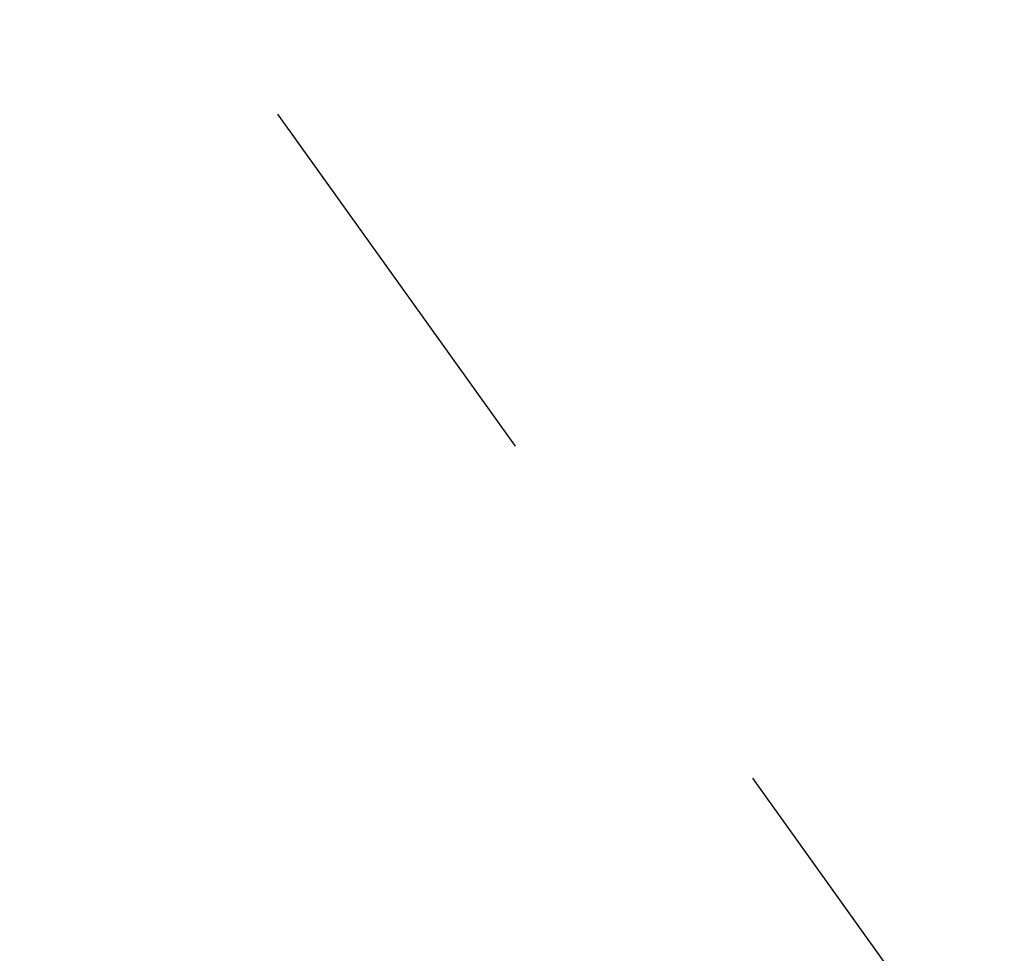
# Model space of a CAD drawing. Header units: metres. Extents: x 7527663 to 7537587, y 5492976 to 5503267.
# Tile 129 of 256: x 7531915.22 to 7531918.6, y 5499223.55 to 5499226.75. Entities that reach past the tile are written whole.
import ezdxf

# ---------------------------------------------------------------- set-up
doc = ezdxf.new("R2010")
doc.units = ezdxf.units.M
doc.linetypes.add('1.4_1.4', pattern=[2.8, 1.4, -1.4])

msp = doc.modelspace()

# ---------------------------------------------------------------- linework, layer by layer
at = {"layer": 'Zakres', "color": 5, "linetype": '1.4_1.4', "lineweight": 25, "flags": 128}
msp.add_lwpolyline([(7532124.99, 5499095.27), (7532172.79, 5499102.15), (7532184.08, 5499102.85), (7532257.45, 5499212.21), (7532297.32, 5499318.75), (7532251.1, 5499375.2), (7532266.63, 5499421.76), (7532325.19, 5499443.99), (7532436.66, 5499434.46), (7532496.09, 5499460.06), (7532569.03, 5499504.92), (7532658.91, 5499535.36), (7532765.1, 5499629.55), (7532839.54, 5499729.38), (7532897.57, 5499726.03), (7532914.35, 5499580.73), (7532869.35, 5499565.87), (7532831.95, 5499526.36), (7532832.66, 5499450.87), (7532910.97, 5499481.91), (7532955.42, 5499424.76), (7532976.59, 5499314.69), (7532989.29, 5499063.52), (7533058.43, 5499054.34), (7533084.54, 5499232.14), (7533132.52, 5499263.19), (7533159.33, 5499162.29), (7533222.83, 5499185.58), (7533273.63, 5499494.61), (7533282.8, 5499659.71), (7532949.07, 5499769.78), (7532949.6, 5499830.63), (7533180.67, 5499875.08), (7533313.14, 5499872.79), (7533346.48, 5499854.97), (7533365.88, 5499791.12), (7533412.8, 5499785.12), (7533438.55, 5499812.29), (7533441.37, 5499875.43), (7533484.15, 5499897.04), (7533545.44, 5499937.17), (7533673.15, 5500017.6), (7533749.35, 5500094.39), (7533777.57, 5500128.79), (7534007.99, 5500175.59), (7534186.85, 5500179.47), (7534240.95, 5500208.22), (7534284.95, 5500255.15), (7534293.51, 5500249.35), (7534333.55, 5500221.86), (7534444.85, 5500195.93), (7534555.8, 5500196.46), (7534726.19, 5500214.1), (7534798.86, 5500232.8), (7534783.69, 5500289.6), (7534724.43, 5500292.77), (7534675.74, 5500276.9), (7534650.34, 5500257.14), (7534584.55, 5500255.2), (7534437.09, 5500254.49), (7534329.85, 5500291.18), (7534209.72, 5500427.53), (7534186.09, 5500404.95), (7534118.71, 5500444.11), (7534096.84, 5500422.24), (7534157.16, 5500379.55), (7534112.09, 5500321.43), (7534083.52, 5500332.02), (7534043.57, 5500300.53), (7534013.23, 5500283.95), (7533949.02, 5500246.91), (7533795.81, 5500207.87), (7533677.21, 5500119.03), (7533651.81, 5500152.19), (7533513.52, 5500049.18), (7533469.74, 5500018.85), (7533450.55, 5500058.88), (7533375.76, 5500093.1), (7533328.13, 5500013.72), (7533295.68, 5500002.08), (7533116.4, 5499970.61), (7533116.29, 5500014.6), (7533002.87, 5500013.02), (7533001.11, 5500035.6), (7532900.57, 5500075.81), (7532885.04, 5500029.6), (7532712.18, 5500081.46), (7532661.91, 5499978.62), (7532746.76, 5499934.35), (7532694.19, 5499808.41), (7532647.27, 5499819.34), (7532626.46, 5499783.36), (7532411.97, 5499873.67), (7532393.63, 5499832.04), (7532579.54, 5499749.14), (7532547.08, 5499703.28), (7532439.13, 5499742.08), (7532115.28, 5499818.64), (7532048.26, 5499841.21), (7531978.41, 5499816.52), (7531963.59, 5499784.06), (7532093.06, 5499751.26), (7532132.92, 5499745.26), (7532316.72, 5499671.18), (7532316.01, 5499623.55), (7531900.09, 5499730.09), (7531891.62, 5499688.81), (7531975.94, 5499629.9), (7531986.52, 5499607.68), (7532283.56, 5499574.16), (7532277.56, 5499495.14), (7532231, 5499475.03), (7532170.67, 5499496.9), (7532189.37, 5499542.41), (7532156.21, 5499552.64), (7532142.1, 5499526.18), (7532081.42, 5499533.24), (7532040.32, 5499476.27), (7531943.04, 5499442.14), (7531945.6, 5499389.31), (7532103.64, 5499422.12), (7532137.71, 5499433.89), (7532185.49, 5499405.89), (7532167.5, 5499347.33), (7532088.47, 5499290.88), (7531966.76, 5499234.08), (7531910.5, 5499234.26), (7531958.36, 5499167.34), (7531985.29, 5499073.39)], close=True, dxfattribs=at)

doc.saveas('drawing.dxf')
